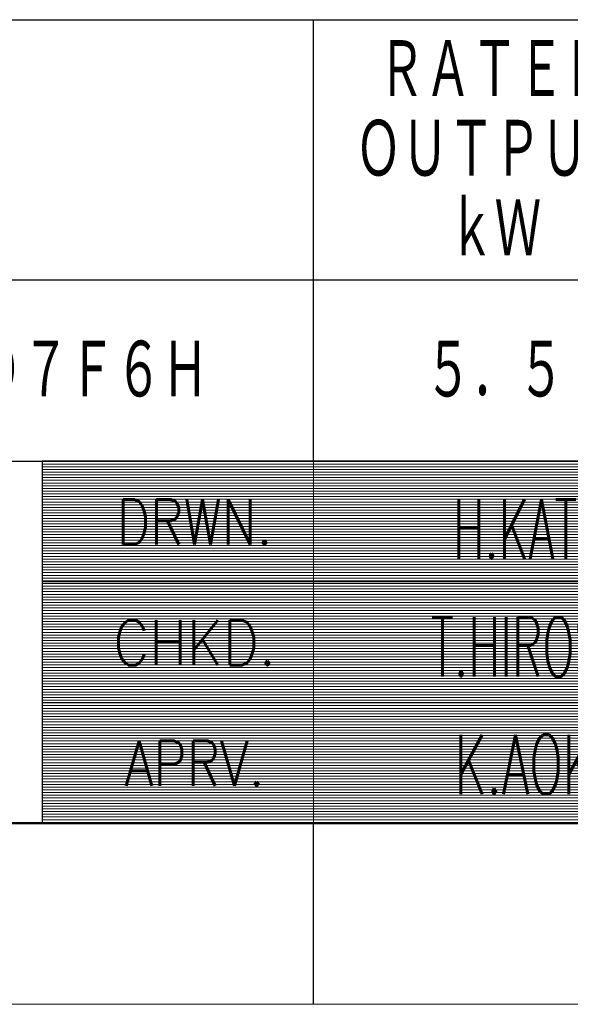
# Model space of a CAD drawing. Header units: millimetres. Extents: x 0 to 1733, y 0 to 1188.
# Tile 12 of 154: x 775 to 897, y 0 to 218. Entities that reach past the tile are written whole.
import ezdxf

# ---------------------------------------------------------------- set-up
doc = ezdxf.new("R2010")
doc.units = ezdxf.units.MM
doc.header["$LTSCALE"] = 0.727559
doc.layers.add('NoLayerName_001', color=7, linetype='Continuous')
doc.styles.get("Standard").update_dxf_attribs({"font": 'txt', "bigfont": 'extfont2'})

# ---------------------------------------------------------------- blocks, each defined once
blk = doc.blocks.new('JZB_0007')
at = {"layer": 'NoLayerName_001', "color": 3, "lineweight": 13, "char_height": 3.27, "attachment_point": 5}
for s, insert in [('\\A1;\\W0.5625;H.KATO', (84.818, 14.635)), ('\\A1;\\W0.5714;T.HIROSE', (84.818, 8.135)), ('\\A1;\\W0.6000;K.AOKI', (84.818, 1.635))]:
    blk.add_mtext(s, dxfattribs=dict(at, insert=insert))
blk = doc.blocks.new('*X122')
at = {"color": 7, "linetype": 'Continuous', "lineweight": 13}
for p, q in [((0, 19.8), (40, 19.8)), ((0, 19.65), (40, 19.65)), ((0, 19.5), (40, 19.5)), ((0, 19.35), (40, 19.35)), ((0, 19.2), (40, 19.2)), ((0, 19.05), (40, 19.05)), ((0, 18.9), (40, 18.9)), ((0, 18.75), (40, 18.75)), ((0, 18.6), (40, 18.6)), ((0, 18.45), (40, 18.45)), ((0, 18.3), (40, 18.3)), ((0, 18.15), (40, 18.15)), ((0, 18), (40, 18)), ((0, 17.85), (40, 17.85)), ((0, 17.7), (40, 17.7)), ((0, 17.55), (40, 17.55)), ((0, 17.4), (40, 17.4)), ((0, 17.25), (40, 17.25)), ((0, 17.1), (40, 17.1)), ((0, 16.95), (40, 16.95)), ((0, 16.8), (40, 16.8)), ((0, 16.65), (40, 16.65)), ((0, 16.5), (40, 16.5)), ((0, 16.35), (40, 16.35)), ((0, 16.2), (40, 16.2)), ((0, 16.05), (40, 16.05)), ((0, 15.9), (40, 15.9)), ((0, 15.75), (40, 15.75)), ((0, 15.6), (40, 15.6)), ((0, 15.45), (40, 15.45)), ((0, 15.3), (40, 15.3)), ((0, 15.15), (40, 15.15)), ((0, 15), (40, 15)), ((0, 14.85), (40, 14.85)), ((0, 14.7), (40, 14.7)), ((0, 14.55), (40, 14.55)), ((0, 14.4), (40, 14.4)), ((0, 14.25), (40, 14.25)), ((0, 14.1), (40, 14.1)), ((0, 13.95), (40, 13.95)), ((0, 13.8), (40, 13.8)), ((0, 13.65), (40, 13.65)), ((0, 13.5), (40, 13.5)), ((0, 13.35), (40, 13.35)), ((0, 13.2), (40, 13.2)), ((0, 13.05), (40, 13.05)), ((0, 12.9), (40, 12.9)), ((0, 12.75), (40, 12.75)), ((0, 12.6), (40, 12.6)), ((0, 12.45), (40, 12.45)), ((0, 12.3), (40, 12.3)), ((0, 12.15), (40, 12.15)), ((0, 12), (40, 12)), ((0, 11.85), (40, 11.85)), ((0, 11.7), (40, 11.7)), ((0, 11.55), (40, 11.55)), ((0, 11.4), (40, 11.4)), ((0, 11.25), (40, 11.25)), ((0, 11.1), (40, 11.1)), ((0, 10.95), (40, 10.95)), ((0, 10.8), (40, 10.8)), ((0, 10.65), (40, 10.65)), ((0, 10.5), (40, 10.5)), ((0, 10.35), (40, 10.35)), ((0, 10.2), (40, 10.2)), ((0, 10.05), (40, 10.05)), ((0, 9.9), (40, 9.9)), ((0, 9.75), (40, 9.75)), ((0, 9.6), (40, 9.6)), ((0, 9.45), (40, 9.45)), ((0, 9.3), (40, 9.3)), ((0, 9.15), (40, 9.15)), ((0, 9), (40, 9)), ((0, 8.85), (40, 8.85)), ((0, 8.7), (40, 8.7)), ((0, 8.55), (40, 8.55)), ((0, 8.4), (40, 8.4)), ((0, 8.25), (40, 8.25)), ((0, 8.1), (40, 8.1)), ((0, 7.95), (40, 7.95)), ((0, 7.8), (40, 7.8)), ((0, 7.65), (40, 7.65)), ((0, 7.5), (40, 7.5)), ((0, 7.35), (40, 7.35)), ((0, 7.2), (40, 7.2)), ((0, 7.05), (40, 7.05)), ((0, 6.9), (40, 6.9)), ((0, 6.75), (40, 6.75)), ((0, 6.6), (40, 6.6)), ((0, 6.45), (40, 6.45)), ((0, 6.3), (40, 6.3)), ((0, 6.15), (40, 6.15)), ((0, 6), (40, 6)), ((0, 5.85), (40, 5.85)), ((0, 5.7), (40, 5.7)), ((0, 5.55), (40, 5.55)), ((0, 5.4), (40, 5.4)), ((0, 5.25), (40, 5.25)), ((0, 5.1), (40, 5.1)), ((0, 4.95), (40, 4.95)), ((0, 4.8), (40, 4.8)), ((0, 4.65), (40, 4.65)), ((0, 4.5), (40, 4.5)), ((0, 4.35), (40, 4.35)), ((0, 4.2), (40, 4.2)), ((0, 4.05), (40, 4.05)), ((0, 3.9), (40, 3.9)), ((0, 3.75), (40, 3.75)), ((0, 3.6), (40, 3.6)), ((0, 3.45), (40, 3.45)), ((0, 3.3), (40, 3.3)), ((0, 3.15), (40, 3.15)), ((0, 3), (40, 3)), ((0, 2.85), (40, 2.85)), ((0, 2.7), (40, 2.7)), ((0, 2.55), (40, 2.55)), ((0, 2.4), (40, 2.4)), ((0, 2.25), (40, 2.25)), ((0, 2.1), (40, 2.1)), ((0, 1.95), (40, 1.95)), ((0, 1.8), (40, 1.8)), ((0, 1.65), (40, 1.65)), ((0, 1.5), (40, 1.5)), ((0, 1.35), (40, 1.35)), ((0, 1.2), (40, 1.2)), ((0, 1.05), (40, 1.05)), ((0, 0.9), (40, 0.9)), ((0, 0.75), (40, 0.75)), ((0, 0.6), (40, 0.6)), ((0, 0.45), (40, 0.45)), ((0, 0.3), (40, 0.3)), ((0, 0.15), (40, 0.15)), ((0, 0), (40, 0))]:
    blk.add_line(p, q, dxfattribs=at)
blk = doc.blocks.new('JZB_0009')
at = {"layer": 'NoLayerName_001', "color": 7, "linetype": 'Continuous', "lineweight": 25}
for p, q in [((170, 20), (170, 0)), ((210, 20), (170, 20)), ((170, 0), (210, 0))]:
    blk.add_line(p, q, dxfattribs=at)
blk.add_blockref('*X122', (170, 0.05))

msp = doc.modelspace()

# ---------------------------------------------------------------- linework, layer by layer
at = {"layer": 'NoLayerName_001', "color": 7, "linetype": 'Continuous', "lineweight": 25}
for p, q in [((660.00004622, 217.59998831), (1639.999959, 217.59998831)), ((840.0000302, 119.999997), (840.0000302, 217.59998831)), ((1639.999959, 159.99999344), (660.00004622, 159.99999344)), ((100, 120), (1640, 120)), ((659.9999835, 119.999997), (1639.999959, 119.999997)), ((660.00004622, 119.999997), (1639.999959, 119.999997)), ((840, 0), (840, 40))]:
    msp.add_line(p, q, dxfattribs=at)
at = {"layer": 'NoLayerName_001', "color": 2, "linetype": 'Continuous', "lineweight": 13}
for p, q in [((779.99999452, 120), (779.99999452, 40)), ((840, 40), (840, 120)), ((940.00000051, 93.3332), (779.99999953, 93.3332)), ((940.00000043, 66.67500067), (779.9999984, 66.67500067))]:
    msp.add_line(p, q, dxfattribs=at)
at = {"layer": 'NoLayerName_001', "color": 7, "linetype": 'Continuous', "lineweight": 50}
msp.add_line((1640, 40), (100, 40), dxfattribs=at)
at = {"layer": 'NoLayerName_001', "color": 7, "linetype": 'Continuous', "lineweight": 13}
msp.add_line((1680, 0), (0, 0), dxfattribs=at)

# ---------------------------------------------------------------- block references
at = {"layer": 'NoLayerName_001', "xscale": 4, "yscale": 4, "zscale": 4}
for name, p in [('JZB_0009', (100, 40)), ('JZB_0007', (548.72998047, 46.45999908))]:
    msp.add_blockref(name, p, dxfattribs=at)

# ---------------------------------------------------------------- texts
at = {"layer": 'NoLayerName_001', "color": 7, "lineweight": 13, "char_height": 14, "attachment_point": 5}
for s, insert in [('\\A1;\\W0.6667;ＲＡＴＥＤ', (880.00002626, 206.39999027)), ('\\A1;\\W0.6667;ＯＵＴＰＵＴ', (880.00002615, 188.79999184)), ('\\A1;\\W0.6667;ｋＷ', (880.00002668, 171.1999929)), ('\\A1;\\W0.6667;ＳＧＭ７Ｇ－５５Ｄ７Ｆ６Ｈ', (749.99997894, 139.99999655)), ('\\A1;\\W0.6667;５．５', (879.99997747, 139.99999718))]:
    msp.add_mtext(s, dxfattribs=dict(at, insert=insert))
at = {"layer": 'NoLayerName_001', "color": 2, "lineweight": 13, "char_height": 10, "attachment_point": 8}
for s, insert in [('\\A1;\\W0.8191;DRWN.', (813.71602652, 101.58897617)), ('\\A1;\\W0.8821;CHKD.', (813.71602652, 74.92257617)), ('\\A1;\\W0.8191;APRV.', (813.71602652, 48.25617617))]:
    msp.add_mtext(s, dxfattribs=dict(at, insert=insert))

doc.saveas('drawing.dxf')
